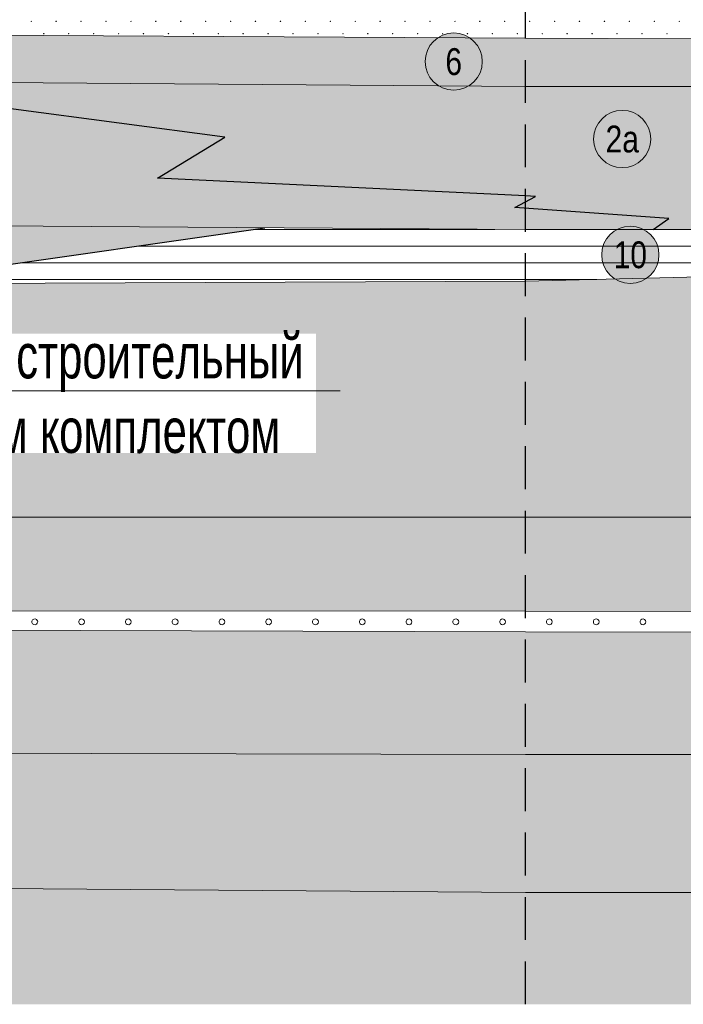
# Model space of a CAD drawing. Header units: millimetres. Extents: x 615418 to 955542, y 450519 to 646666.
# Tile 9 of 84: x 674389 to 692946, y 579958 to 607485. Entities that reach past the tile are written whole.
import ezdxf
from ezdxf import colors
from ezdxf.entities.mleader import LeaderData, LeaderLine
from ezdxf.enums import TextEntityAlignment as Align
from ezdxf.math import Vec2, Vec3

# ---------------------------------------------------------------- set-up
doc = ezdxf.new("R2010")
doc.units = ezdxf.units.MM
doc.linetypes.add('DASHED', pattern=[9, 6, -3])
doc.layers.add('Bound', color=7, linetype='Continuous')
doc.layers.add('Fill', color=7, linetype='Continuous')
doc.layers.add('Отдел_Выноски(точка)', color=7, linetype='Continuous', lineweight=15)
doc.styles.add('arial', font='arial.ttf')
doc.styles.get("Standard").update_dxf_attribs({"font": 'arial.ttf'})
pattern_1 = [(197.87055, (767405.044, 606052.442), (-2090.787921, -696.5901627), [8.1465, -22691.8873]), (197.87055, (767060.044, 605707.442), (-2090.787921, -696.5901627), [8.1465, -22691.8873]), (270, (767052.3, 605704.9), (696.9293, 4e-14), [8.146, -688.4443]), (270, (767397.3, 606049.9), (696.9293, 4e-14), [8.146, -688.4443]), (342.12945, (767397.394, 606041.792), (19514.0205961, -6269.3114633), [8.1465, -22691.8873]), (342.12945, (767052.394, 605696.792), (19514.0205961, -6269.3114633), [8.1465, -22691.8873]), (53.95936, (767405.044, 606039.24), (3484.646535, 4876.131138), [8.1465, -9468.1]), (53.95936, (767060.044, 605694.24), (3484.646535, 4876.131138), [8.1465, -9468.1]), (126.04064, (767064.874, 605700.84), (-2090.787921, 2786.36065), [8.146, -9468.1007]), (126.04064, (767409.874, 606045.84), (-2090.787921, 2786.36065), [8.146, -9468.1007])]
pattern_2 = [(90, (766712.94, 605367.84), (-375, 375), [16.5, -733.5]), (45, (766712.94, 605384.34), (-375, 375), [16.9706, -513.3595]), (0, (766724.94, 605396.34), (375, 375), [16.5, -733.5]), (315, (766741.44, 605396.34), (375, 375), [16.9706, -513.3595]), (90, (766753.44, 605367.84), (-375, 375), [16.5, -733.5]), (45, (766741.44, 605355.84), (-375, 375), [16.9706, -513.3595]), (0, (766724.94, 605355.84), (375, 375), [16.5, -733.5]), (315, (766712.94, 605367.84), (375, 375), [16.9706, -513.3595])]

# ---------------------------------------------------------------- blocks, each defined once
blk = doc.blocks.new('_None')
blk = doc.blocks.new('круг6')
at = {"true_color": 0xffffff}
h = blk.add_hatch(color=7, dxfattribs=at)
edge = h.paths.add_edge_path()
edge.add_arc((0, 0), 0.8, 0, 360)
at = {"color": 7, "lineweight": 0}
blk.add_circle((0, 0), 0.8, dxfattribs=at)
at = {"color": 7, "lineweight": 0, "width": 0.8}
blk.add_text('6', height=0.75, dxfattribs=at).set_placement((0, 0), align=Align.MIDDLE_CENTER)
blk = doc.blocks.new('круг2_-32_')
at = {"true_color": 0xffffff}
h = blk.add_hatch(color=7, dxfattribs=at)
edge = h.paths.add_edge_path()
edge.add_arc((0, 0), 0.8, 0, 360)
at = {"color": 7, "lineweight": 0}
blk.add_circle((0, 0), 0.8, dxfattribs=at)
at = {"color": 7, "lineweight": 0, "width": 0.8}
blk.add_text('2а', height=0.75, dxfattribs=at).set_placement((0, 0), align=Align.MIDDLE_CENTER)
blk = doc.blocks.new('круг10')
at = {"true_color": 0xffffff}
h = blk.add_hatch(color=7, dxfattribs=at)
edge = h.paths.add_edge_path()
edge.add_arc((0, 0), 0.8, 0, 360)
at = {"color": 7, "lineweight": 0}
blk.add_circle((0, 0), 0.8, dxfattribs=at)
at = {"color": 7, "lineweight": 0, "width": 0.8}
blk.add_text('10', height=0.75, dxfattribs=at).set_placement((0, 0), align=Align.MIDDLE_CENTER)

msp = doc.modelspace()

# ---------------------------------------------------------------- hatches: boundary and pattern name
at = {"layer": 'Fill'}
h = msp.add_hatch(dxfattribs=at)
h.set_pattern_fill('GR28', color=256, scale=1500, pattern_type=2)
h.set_pattern_definition(pattern_2)
h.paths.add_polyline_path([(716530.4, 606205.5), (715585.6, 606328.2), (714646.2, 606439.5), (713706.9, 606540.1), (712767.5, 606630.1), (711828.1, 606709.4), (710888.7, 606778), (709949.4, 606836), (709010, 606883.3), (708070.6, 606915.8), (707131.2, 606915.8), (706191.9, 606915.8), (705252.5, 606915.8), (704313.1, 606915.8), (703373.7, 606915.8), (702434.4, 606915.8), (688535.1, 606965.6), (648050.1, 607191.7), (632118.4, 607202.6), (632118.4, 605925.1), (648050.1, 605925.1), (688535.1, 605615.9), (691114.5, 605615.8), (693894.5, 605615.8), (696674.4, 605615.8), (699454.4, 605615.8), (702434.4, 605615.8), (703373.7, 605615.8), (704313.1, 605615.8), (705252.5, 605615.8), (706191.9, 605615.8), (707131.2, 605615.8), (708070.6, 605615.8), (709010, 605615.8), (709949.4, 605632), (720457.6, 605664.7)])
at = {"layer": 'Fill', "lineweight": 13}
h = msp.add_hatch(dxfattribs=at)
h.set_pattern_fill('GR30', color=256, scale=1500, pattern_type=2)
h.set_pattern_definition([(197.866148, (766950.019, 605597.732), (-1469.25, -489.3829239), [8.8168, -15942.6809]), (197.866148, (767197.519, 605845.232), (-1469.25, -489.3829239), [8.8168, -15942.6809]), (270, (767189.1, 605842.5), (489.75, 3e-14), [8.8168, -480.566]), (270, (766941.6, 605595), (489.75, 3e-14), [8.8168, -480.566]), (342.133852, (766941.694, 605586.242), (13713.0000001, -4404.4463148), [8.817, -15942.6807]), (342.133852, (767189.194, 605833.742), (13713.0000001, -4404.4463148), [8.817, -15942.6807]), (53.95219, (766949.944, 605583.392), (2448.75, 3425.680467), [8.817, -6649.238]), (53.95219, (767197.444, 605830.892), (2448.75, 3425.680467), [8.817, -6649.238]), (126.04781, (767202.694, 605838.092), (-1469.25, 1957.531695), [8.8168, -6649.2382]), (126.04781, (766955.194, 605590.592), (-1469.25, 1957.531695), [8.8168, -6649.2382])])
h.paths.add_polyline_path([(727995.8, 603714.5), (724561.7, 604680.4), (720457.6, 605664.7), (709949.4, 605632), (709010, 605615.8), (708070.6, 605615.8), (707131.2, 605615.8), (706191.9, 605615.8), (705252.5, 605615.8), (704313.1, 605615.8), (703373.7, 605615.8), (702434.4, 605615.8), (699454.4, 605615.8), (696674.4, 605615.8), (693894.5, 605615.8), (691114.5, 605615.8), (688535.1, 605615.9), (648050.1, 605925.1), (632118.4, 605925.1), (632118.4, 605231.5), (630618.4, 604231.5), (633617.3, 603231.8), (638506.2, 601983), (648050.1, 601895.8), (688535.1, 601615.9), (692099.6, 601615.8), (693894.5, 601615.8), (696674.4, 601615.8), (699454.4, 601615.8), (702434.4, 601615.8), (706946.3, 601589.7), (711458.2, 601512.5), (715970.1, 601387.6), (720482, 601220.5), (724993.9, 601018.3), (729505.8, 600790.1), (734017.7, 600545.8), (738529.6, 600295.9), (732612.7, 601996.1)])
h = msp.add_hatch(dxfattribs=at)
h.set_pattern_fill('GR29', color=256, scale=1500, pattern_type=2)
h.set_pattern_definition(pattern_1)
h.paths.add_polyline_path([(946165.8, 599637.2), (950535.1, 599915.3), (954042.3, 600127.5), (954042.3, 602231.5), (955542.3, 603231.5), (954989.5, 603415.7), (954042.3, 603379.5), (951843.6, 603295.4), (943944.1, 603034.7), (933579.3, 602648.5), (923214.4, 602235), (912849.6, 601812.2), (902484.8, 601398.7), (892119.9, 601012.4), (890601, 600962.3), (886930.5, 600781.1), (884340, 600669.3), (881749.5, 600557.5), (879158.8, 600462.1), (876568.2, 600366.7), (873977.5, 600271.3), (871386.9, 600175.9), (868796.1, 600100.4), (866205.3, 600025), (863614.5, 599949.5), (861023.8, 599874), (858432.9, 599820.9), (855841.9, 599767.9), (853251, 599714.8), (850660.1, 599661.8), (847475.8, 599545.8), (840295.8, 599545.8), (837106.8, 599545.8), (834117.9, 599545.8), (831128.9, 599545.8), (828139.9, 599545.9), (825151, 599545.9), (822162, 599545.9), (819173, 599545.9), (817678.5, 599545.8), (816903.7, 599474.9), (816157.8, 599418.1), (815411.8, 599362), (814665.9, 599305.8), (813920, 599249.7), (813174, 599193.6), (812428, 599139.8), (811682, 599085.9), (810936, 599032.1), (810190.1, 598978.2), (809444, 598928), (808697.8, 598877.8), (807951.7, 598827.6), (807205.6, 598777.4), (806459.4, 598732.1), (805713.2, 598686.8), (804966.9, 598641.5), (804220.7, 598596.3), (803474.2, 598556.9), (802727.8, 598517.5), (801981.4, 598478.1), (801235, 598438.7), (800488.4, 598406.1), (799741.8, 598373.4), (798995.2, 598340.7), (798248.6, 598308), (797501.7, 598282.4), (796754.9, 598256.9), (796008.1, 598231.4), (795136.3, 598205.1), (795071.3, 598205.7), (793411.4, 598203.9), (791761.5, 598198.1), (790111.6, 598188.7), (788461.7, 598176.1), (786811.8, 598160.8), (785161.9, 598143.7), (783512.1, 598125.2), (781862.2, 598106.4), (780212.3, 598088), (778562.4, 598070.8), (776912.5, 598055.6), (775262.6, 598043), (773612.7, 598033.6), (771962.8, 598027.8), (770212.9, 598025.8), (765601, 598053), (761089.1, 598133.5), (756577.2, 598263.6), (752065.3, 598437.8), (747553.4, 598648.3), (743041.5, 598886.1), (738529.6, 599140.7), (734017.7, 599401), (729505.8, 599655.6), (724993.9, 599893.3), (720482, 600103.9), (715970.1, 600278.1), (711458.2, 600408.2), (706946.3, 600488.6), (702434.4, 600515.8), (688535.1, 600172.8), (657179.2, 600049), (648050.1, 600607.1), (638506.2, 601983), (633618.5, 603231.5), (632118.4, 602231.5), (632118.4, 594516.2), (648050.1, 593573.8), (688535.1, 593577.4), (705044.4, 593577.3), (721336.5, 593180.5), (737628.6, 592783.6), (755362.9, 594099.9), (766712.9, 594451.3), (770212.9, 594545.8), (795161.3, 594606.1), (798250.3, 594601.9), (801239.2, 594590.3), (804228.2, 594571.5), (807217.2, 594546.3), (810206.1, 594515.8), (813195.1, 594481.5), (816184.1, 594444.7), (819173, 594407), (822162, 594370.2), (825151, 594335.8), (828139.9, 594305.4), (831128.9, 594280.2), (834117.9, 594261.4), (837106.8, 594249.8), (840295.8, 594245.8), (847475.8, 594245.7), (885266.5, 593669.6)])
at = {"layer": 'Fill'}
h = msp.add_hatch(dxfattribs=at)
h.set_pattern_fill('GR39', color=256, scale=1500, style=0, pattern_type=2)
h.set_pattern_definition([(0, (767140.44, 605463.8), (0, 868.83), [0, -843]), (0, (767681.94, 606009.8), (0, 868.83), [0, -843]), (0, (766838.94, 606009.8), (0, 868.83), [0, -843]), (46.589094, (767045.944, 606216.842), (32034, 33884.37), [159.48, -47680.692]), (45.009384, (767552.944, 605880.842), (843, 868.83), [168.765, -40372.0644]), (44.01591, (767209.444, 605534.342), (843, 868.83), [182.1, -18573.4564]), (45.009384, (767381.944, 605709.842), (843, 868.83), [177.105, -40363.7244]), (46.627721, (766880.944, 606048.842), (30348, 32146.71), [189.63, -45229.577])])
h.paths.add_polyline_path([(681246.8, 601666.3), (648050.1, 601895.8), (638506.2, 601983), (648050.1, 600607.1), (657179.2, 600049), (672895.5, 600474.5)])
h = msp.add_hatch(dxfattribs=at)
h.set_pattern_fill('GR07', color=256, scale=1500, style=0, pattern_type=2)
h.set_pattern_definition([(0, (766699.4, 605355.8), (0, 1050), [2449.5, 0]), (0, (766699.4, 605705.3), (0, 1050), [2449.5, 0]), (0, (766699.4, 606056.3), (0, 1050), [2449.5, 0])])
h.paths.add_polyline_path([(689040, 600478.2), (689041.8, 600743.2)])
at = {"layer": 'Fill', "lineweight": 13}
h = msp.add_hatch(dxfattribs=at)
h.set_pattern_fill('GR28', color=256, scale=1500, pattern_type=2)
h.set_pattern_definition(pattern_2)
h.paths.add_polyline_path([(737628.6, 592783.6), (721336.5, 593180.5), (705044.4, 593577.3), (688535.1, 593577.4), (648050.1, 593573.8), (632118.4, 594516.2), (632118.4, 590968.4), (648050.1, 590968.4), (688535.1, 590951.6), (705044.4, 590933.5), (721294.7, 591519.6)])
h = msp.add_hatch(dxfattribs=at)
h.set_pattern_fill('GR07', color=256, scale=2000, pattern_type=2)
h.set_pattern_definition([(0, (766695, 605355.8), (0, 1400), [3266, 0]), (0, (766695, 605821.8), (0, 1400), [3266, 0]), (0, (766695, 606289.8), (0, 1400), [3266, 0])])
h.paths.add_polyline_path([(881182.4, 586834.2), (877670.5, 587414.2), (875942.2, 587727.7), (874019, 588355), (872840.4, 588762.3), (847475.8, 588845.8), (845394.4, 588843.3), (840295.8, 588845.8), (795161.3, 588784.7), (770212.9, 588750.7), (766712.9, 588746.6), (755362.9, 588437), (726826.2, 589610.3), (705044.4, 590353.6), (688535.1, 590375.4), (648050.1, 590494.4), (632118.4, 590494.4), (632118.4, 587038.5), (648050.1, 587038.5), (688535.1, 586944.3), (705044.4, 586944.2), (755362.9, 585213.2), (766712.9, 585219.8), (770212.9, 585235.6), (795161.3, 585803.9), (840295.8, 586545), (847475.8, 586554.3), (884424.8, 586602)])
h = msp.add_hatch(dxfattribs=at)
h.set_pattern_fill('GR38', color=256, scale=1500, pattern_type=2)
h.set_pattern_definition([(45, (766713, 607455.8), (0, 3150), [1484.925, -2969.85]), (45, (768813, 605355.8), (0, 3150), [1484.925, -2969.85]), (45, (766713, 605355.8), (0, 3150), [2121.3, -2333.473]), (45, (768213, 606855.8), (0, 3150), [2333.4, -2121.373]), (45, (767763, 605355.8), (0, 3150), [2969.85, -1484.923]), (45, (766713, 606405.8), (0, 3150), [2969.85, -1484.923])])
h.paths.add_polyline_path([(954042.3, 587676.9), (950535.1, 587677.8), (887299.3, 587687.2), (875942.2, 587727.7), (877670.5, 587414.2), (881182.4, 586834.2), (884424.8, 586602), (950535.1, 586078.2), (954042.3, 586028.3)])
h.paths.add_polyline_path([(705044.4, 586944.2), (688535.1, 586944.3), (648050.1, 587038.5), (632118.4, 587038.5), (632118.4, 583392.7), (648050.1, 583392.7), (688535.1, 583082.4), (705044.4, 583082.3), (755362.9, 583329.5), (766712.9, 583133.1), (770212.9, 583130.7), (795161.3, 583525), (840295.8, 583746.7), (847475.8, 583745.8), (950535.1, 583871.1), (954042.3, 583878.8), (954042.3, 586028.3), (950535.1, 586078.2), (884424.8, 586602), (847475.8, 586554.3), (840295.8, 586545), (795161.3, 585803.9), (770212.9, 585235.6), (766712.9, 585219.8), (755362.9, 585213.2)])
h = msp.add_hatch(dxfattribs=at)
h.set_pattern_fill('GR29', color=256, scale=1500, pattern_type=2)
h.set_pattern_definition(pattern_1)
h.paths.add_polyline_path([(759209.5, 580399.1), (760209.5, 579958.3), (954042.3, 579958.3), (954042.3, 583878.8), (950535.1, 583871.1), (847475.8, 583745.8), (840295.8, 583746.7), (795161.3, 583525), (770212.9, 583130.7), (766712.9, 583133.1), (755362.9, 583329.5), (705044.4, 583082.3), (688535.1, 583082.4), (648050.1, 583392.7), (632118.4, 583392.7), (632118.4, 579958.3), (757209.5, 579958.3), (758209.5, 579976.3)])

# ---------------------------------------------------------------- linework, layer by layer
at = {"linetype": 'DASHED', "ltscale": 200}
msp.add_lwpolyline([(688535.1, 579958.2), (688535.1, 640475.4)], dxfattribs=at)
at = {"lineweight": 13}
for points in [[(657179.2, 600049), (688535.1, 600172.8), (702434.4, 600515.8), (706946.3, 600488.6), (711458.2, 600408.2), (715970.1, 600278.1), (720482, 600103.9), (724993.9, 599893.3), (729505.8, 599655.6), (734017.7, 599401), (738529.6, 599140.7), (743041.5, 598886.1), (747553.4, 598648.3), (751678.5, 598455.4)], [(632118.4, 594516.2), (648050.1, 593573.8), (688535.1, 593577.4), (705044.4, 593577.3), (721336.5, 593180.5), (737628.6, 592783.6)], [(632118.4, 590968.4), (648050.1, 590968.4), (688535.1, 590951.6), (705044.4, 590933.5), (721294.7, 591519.6), (737628.6, 592783.6), (755362.9, 594099.9)], [(872840.4, 588762.3), (847475.8, 588845.8), (845394.4, 588843.3), (840295.8, 588845.8), (795161.3, 588784.7), (770212.9, 588750.7), (766712.9, 588746.6), (755362.9, 588437), (726826.2, 589610.3), (705044.4, 590353.6), (688535.1, 590375.4), (648050.1, 590494.4), (632118.4, 590494.4)]]:
    msp.add_lwpolyline(points, dxfattribs=at)
at = {"layer": 'Bound', "lineweight": 13}
for points in [[(702434.4, 606915.8), (688535.1, 606965.6), (648050.1, 607191.7), (632118.4, 607202.6)], [(638506.2, 601983), (648050.1, 601895.8), (688535.1, 601615.9), (692099.6, 601615.8), (693894.5, 601615.8)], [(884424.8, 586602), (847475.8, 586554.3), (840295.8, 586545), (795161.3, 585803.9), (770212.9, 585235.6), (766712.9, 585219.8), (755362.9, 585213.2), (705044.4, 586944.2), (688535.1, 586944.3), (648050.1, 587038.5), (632118.4, 587038.5)], [(954042.3, 583878.8), (950535.1, 583871.1), (847475.8, 583745.8), (840295.8, 583746.7), (795161.3, 583525), (770212.9, 583130.7), (766712.9, 583133.1), (755362.9, 583329.5), (705044.4, 583082.3), (688535.1, 583082.4), (648050.1, 583392.7), (632118.4, 583392.7)]]:
    msp.add_lwpolyline(points, dxfattribs=at)
at = {"layer": 'Bound', "color": 7, "linetype": 'Continuous', "lineweight": 0}
msp.add_lwpolyline([(720457.6, 605664.7), (709949.4, 605632), (709010, 605615.8), (708070.6, 605615.8), (707131.2, 605615.8), (706191.9, 605615.8), (705252.5, 605615.8), (704313.1, 605615.8), (703373.7, 605615.8), (702434.4, 605615.8), (699454.4, 605615.8), (696674.4, 605615.8), (693894.5, 605615.8), (691114.5, 605615.8), (688535.1, 605615.9), (648050.1, 605925.1), (632118.4, 605925.1)], dxfattribs=at)
at = {"layer": 'Bound'}
for points in [[(692099.6, 601615.8), (692543.4, 601925.5), (688231.3, 602235.2), (688814.8, 602544.9), (688535.1, 602558.4), (678240.4, 603053.8), (680122.8, 604201.1), (668292.6, 605770.5)], [(633618.4, 603231.5), (638506.2, 601983), (648050.1, 600607.1), (657179.2, 600049), (672895.5, 600474.5), (681246.8, 601666.3)]]:
    msp.add_lwpolyline(points, dxfattribs=at)
at = {"layer": 'Fill', "linetype": 'Continuous', "lineweight": 13}
for p, q in [((674713.4, 607445.6), (674705.7, 607443.1)), ((674705.7, 607443.1), (674705.7, 607435)), ((674705.8, 607435), (674713.5, 607432.5)), ((674713.4, 607432.4), (674718.2, 607439)), ((674718.3, 607439), (674713.5, 607445.6)), ((675410.4, 607445.6), (675402.6, 607443.1)), ((675402.7, 607443.1), (675402.7, 607435)), ((675402.7, 607435), (675410.5, 607432.5)), ((675415.2, 607439), (675410.4, 607445.6)), ((675410.4, 607432.4), (675415.2, 607439)), ((676107.3, 607445.6), (676099.6, 607443.1)), ((676099.6, 607443.1), (676099.6, 607435)), ((676099.7, 607435), (676107.4, 607432.5)), ((676112.1, 607439), (676107.3, 607445.6)), ((676107.3, 607432.4), (676112.1, 607439)), ((676804.2, 607445.6), (676796.5, 607443.1)), ((676796.5, 607443.1), (676796.5, 607435)), ((676796.6, 607435), (676804.3, 607432.5)), ((676804.2, 607432.4), (676809, 607439)), ((676809.1, 607439), (676804.3, 607445.6)), ((677501.2, 607445.6), (677493.4, 607443.1)), ((677493.5, 607443.1), (677493.5, 607435)), ((677493.5, 607435), (677501.3, 607432.5)), ((677506, 607439), (677501.2, 607445.6)), ((677501.2, 607432.4), (677506, 607439)), ((678198.1, 607445.6), (678190.3, 607443.1)), ((678190.4, 607443.1), (678190.4, 607435)), ((678190.4, 607435), (678198.2, 607432.5)), ((678202.9, 607439), (678198.1, 607445.6)), ((678198.1, 607432.4), (678202.9, 607439)), ((678895, 607445.6), (678887.3, 607443.1)), ((678887.3, 607443.1), (678887.3, 607435)), ((678887.4, 607435), (678895.1, 607432.5)), ((678895, 607432.4), (678899.8, 607439)), ((678899.9, 607439), (678895.1, 607445.6)), ((679592, 607445.6), (679584.2, 607443.1)), ((679584.2, 607443.1), (679584.2, 607435)), ((679584.3, 607435), (679592.1, 607432.5)), ((679596.8, 607439), (679592, 607445.6)), ((679592, 607432.4), (679596.7, 607439)), ((680288.9, 607445.6), (680281.1, 607443.1)), ((680281.2, 607443.1), (680281.2, 607435)), ((680281.2, 607435), (680289, 607432.5)), ((680293.7, 607439), (680288.9, 607445.6)), ((680288.9, 607432.4), (680293.7, 607439)), ((680985.8, 607445.6), (680978.1, 607443.1)), ((680978.1, 607443.1), (680978.1, 607435)), ((680978.2, 607435), (680985.9, 607432.5)), ((680990.6, 607439), (680985.8, 607445.6)), ((680985.8, 607432.4), (680990.6, 607439)), ((681682.7, 607445.6), (681675, 607443.1)), ((681675, 607443.1), (681675, 607435)), ((681675.1, 607435), (681682.8, 607432.5)), ((681682.7, 607432.4), (681687.5, 607439)), ((681687.6, 607439), (681682.8, 607445.6)), ((682379.7, 607445.6), (682371.9, 607443.1)), ((682372, 607443.1), (682372, 607435)), ((682372, 607435), (682379.8, 607432.5)), ((682384.5, 607439), (682379.7, 607445.6)), ((682379.7, 607432.4), (682384.5, 607439)), ((683076.6, 607445.6), (683068.8, 607443.1)), ((683068.9, 607443.1), (683068.9, 607435)), ((683068.9, 607435), (683076.7, 607432.5)), ((683081.4, 607439), (683076.6, 607445.6)), ((683076.6, 607432.4), (683081.4, 607439)), ((683773.5, 607445.6), (683765.8, 607443.1)), ((683765.8, 607443.1), (683765.8, 607435)), ((683765.9, 607435), (683773.6, 607432.5)), ((683773.5, 607432.4), (683778.3, 607439)), ((683778.4, 607439), (683773.6, 607445.6)), ((684470.5, 607445.6), (684462.7, 607443.1)), ((684462.7, 607443.1), (684462.7, 607435)), ((684462.8, 607435), (684470.6, 607432.5)), ((684475.3, 607439), (684470.5, 607445.6)), ((684470.5, 607432.4), (684475.2, 607439)), ((685167.4, 607445.6), (685159.6, 607443.1)), ((685159.7, 607443.1), (685159.7, 607435)), ((685159.7, 607435), (685167.5, 607432.5)), ((685172.2, 607439), (685167.4, 607445.6)), ((685167.4, 607432.4), (685172.2, 607439)), ((685864.3, 607445.6), (685856.6, 607443.1)), ((685856.6, 607443.1), (685856.6, 607435)), ((685856.7, 607435), (685864.4, 607432.5)), ((685864.3, 607432.4), (685869.1, 607439)), ((685869.1, 607439), (685864.4, 607445.6)), ((686561.2, 607445.6), (686553.5, 607443.1)), ((686553.5, 607443.1), (686553.5, 607435)), ((686553.6, 607435), (686561.3, 607432.5)), ((686561.2, 607432.4), (686566, 607439)), ((686566.1, 607439), (686561.3, 607445.6)), ((687258.2, 607445.6), (687250.4, 607443.1)), ((687250.5, 607443.1), (687250.5, 607435)), ((687250.5, 607435), (687258.3, 607432.5)), ((687263, 607439), (687258.2, 607445.6)), ((687258.2, 607432.4), (687263, 607439)), ((687955.1, 607445.6), (687947.3, 607443.1)), ((687947.4, 607443.1), (687947.4, 607435)), ((687947.5, 607435), (687955.2, 607432.5)), ((687959.9, 607439), (687955.1, 607445.6)), ((687955.1, 607432.4), (687959.9, 607439)), ((688652, 607445.6), (688644.3, 607443.1)), ((688644.3, 607443.1), (688644.3, 607435)), ((688644.4, 607435), (688652.1, 607432.5)), ((688652, 607432.4), (688656.8, 607439)), ((688656.9, 607439), (688652.1, 607445.6)), ((689349, 607445.6), (689341.2, 607443.1)), ((689341.3, 607443.1), (689341.3, 607435)), ((689341.3, 607435), (689349.1, 607432.5)), ((689353.8, 607439), (689349, 607445.6)), ((689349, 607432.4), (689353.8, 607439)), ((690045.9, 607445.6), (690038.1, 607443.1)), ((690038.2, 607443.1), (690038.2, 607435)), ((690038.2, 607435), (690046, 607432.5)), ((690050.7, 607439), (690045.9, 607445.6)), ((690045.9, 607432.4), (690050.7, 607439)), ((690742.8, 607445.6), (690735.1, 607443.1)), ((690735.1, 607443.1), (690735.1, 607435)), ((690735.2, 607435), (690742.9, 607432.5)), ((690742.8, 607432.4), (690747.6, 607439)), ((690747.7, 607439), (690742.9, 607445.6)), ((691439.7, 607445.6), (691432, 607443.1)), ((691432, 607443.1), (691432, 607435)), ((691432.1, 607435), (691439.9, 607432.5)), ((691439.7, 607432.4), (691444.5, 607439)), ((691444.6, 607439), (691439.8, 607445.6)), ((692136.7, 607445.6), (692128.9, 607443.1)), ((692129, 607443.1), (692129, 607435)), ((692129, 607435), (692136.8, 607432.5)), ((692141.5, 607439), (692136.7, 607445.6)), ((692136.7, 607432.4), (692141.5, 607439)), ((692833.6, 607445.6), (692825.9, 607443.1)), ((692825.9, 607443.1), (692825.9, 607435)), ((692826, 607435), (692833.7, 607432.5)), ((692838.4, 607439), (692833.6, 607445.6)), ((692833.6, 607432.4), (692838.4, 607439)), ((675065.4, 607100.6), (675057.6, 607098.1)), ((675057.7, 607098.1), (675057.7, 607090)), ((675057.7, 607090), (675065.5, 607087.5)), ((675070.2, 607094), (675065.4, 607100.6)), ((675065.4, 607087.4), (675070.2, 607094)), ((675762.3, 607100.6), (675754.6, 607098.1)), ((675754.6, 607098.1), (675754.6, 607090)), ((675754.7, 607090), (675762.4, 607087.5)), ((675767.1, 607094), (675762.3, 607100.6)), ((675762.3, 607087.4), (675767.1, 607094)), ((676459.2, 607100.6), (676451.5, 607098.1)), ((676451.5, 607098.1), (676451.5, 607090)), ((676451.6, 607090), (676459.3, 607087.5)), ((676459.2, 607087.4), (676464, 607094)), ((676464.1, 607094), (676459.3, 607100.6)), ((677156.2, 607100.6), (677148.4, 607098.1)), ((677148.5, 607098.1), (677148.5, 607090)), ((677148.5, 607090), (677156.3, 607087.5)), ((677161, 607094), (677156.2, 607100.6)), ((677156.2, 607087.4), (677161, 607094)), ((677853.1, 607100.6), (677845.3, 607098.1)), ((677845.4, 607098.1), (677845.4, 607090)), ((677845.4, 607090), (677853.2, 607087.5)), ((677857.9, 607094), (677853.1, 607100.6)), ((677853.1, 607087.4), (677857.9, 607094)), ((678550, 607100.6), (678542.3, 607098.1)), ((678542.3, 607098.1), (678542.3, 607090)), ((678542.4, 607090), (678550.1, 607087.5)), ((678550, 607087.4), (678554.8, 607094)), ((678554.9, 607094), (678550.1, 607100.6)), ((679247, 607100.6), (679239.2, 607098.1)), ((679239.2, 607098.1), (679239.2, 607090)), ((679239.3, 607090), (679247.1, 607087.5)), ((679251.8, 607094), (679247, 607100.6)), ((679247, 607087.4), (679251.7, 607094)), ((679943.9, 607100.6), (679936.1, 607098.1)), ((679936.2, 607098.1), (679936.2, 607090)), ((679936.2, 607090), (679944, 607087.5)), ((679948.7, 607094), (679943.9, 607100.6)), ((679943.9, 607087.4), (679948.7, 607094)), ((680640.8, 607100.6), (680633.1, 607098.1)), ((680633.1, 607098.1), (680633.1, 607090)), ((680633.2, 607090), (680640.9, 607087.5)), ((680645.6, 607094), (680640.8, 607100.6)), ((680640.8, 607087.4), (680645.6, 607094)), ((681337.7, 607100.6), (681330, 607098.1)), ((681330, 607098.1), (681330, 607090)), ((681330.1, 607090), (681337.8, 607087.5)), ((681337.7, 607087.4), (681342.5, 607094)), ((681342.6, 607094), (681337.8, 607100.6)), ((682034.7, 607100.6), (682026.9, 607098.1)), ((682027, 607098.1), (682027, 607090)), ((682027, 607090), (682034.8, 607087.5)), ((682039.5, 607094), (682034.7, 607100.6)), ((682034.7, 607087.4), (682039.5, 607094)), ((682731.6, 607100.6), (682723.8, 607098.1)), ((682723.9, 607098.1), (682723.9, 607090)), ((682723.9, 607090), (682731.7, 607087.5)), ((682736.4, 607094), (682731.6, 607100.6)), ((682731.6, 607087.4), (682736.4, 607094)), ((683428.5, 607100.6), (683420.8, 607098.1)), ((683420.8, 607098.1), (683420.8, 607090)), ((683420.9, 607090), (683428.6, 607087.5)), ((683428.5, 607087.4), (683433.3, 607094)), ((683433.4, 607094), (683428.6, 607100.6)), ((684125.5, 607100.6), (684117.7, 607098.1)), ((684117.7, 607098.1), (684117.7, 607090)), ((684117.8, 607090), (684125.6, 607087.5)), ((684130.3, 607094), (684125.5, 607100.6)), ((684125.5, 607087.4), (684130.2, 607094)), ((684822.4, 607100.6), (684814.6, 607098.1)), ((684814.7, 607098.1), (684814.7, 607090)), ((684814.7, 607090), (684822.5, 607087.5)), ((684827.2, 607094), (684822.4, 607100.6)), ((684822.4, 607087.4), (684827.2, 607094)), ((685519.3, 607100.6), (685511.6, 607098.1)), ((685511.6, 607098.1), (685511.6, 607090)), ((685511.7, 607090), (685519.4, 607087.5)), ((685519.3, 607087.4), (685524.1, 607094)), ((685524.1, 607094), (685519.4, 607100.6)), ((686216.2, 607100.6), (686208.5, 607098.1)), ((686208.5, 607098.1), (686208.5, 607090)), ((686208.6, 607090), (686216.3, 607087.5)), ((686216.2, 607087.4), (686221, 607094)), ((686221.1, 607094), (686216.3, 607100.6)), ((686913.2, 607100.6), (686905.4, 607098.1)), ((686905.5, 607098.1), (686905.5, 607090)), ((686905.5, 607090), (686913.3, 607087.5)), ((686918, 607094), (686913.2, 607100.6)), ((686913.2, 607087.4), (686918, 607094)), ((687610.1, 607100.6), (687602.3, 607098.1)), ((687602.4, 607098.1), (687602.4, 607090)), ((687602.5, 607090), (687610.2, 607087.5)), ((687614.9, 607094), (687610.1, 607100.6)), ((687610.1, 607087.4), (687614.9, 607094)), ((688307, 607100.6), (688299.3, 607098.1)), ((688299.3, 607098.1), (688299.3, 607090)), ((688299.4, 607090), (688307.1, 607087.5)), ((688307, 607087.4), (688311.8, 607094)), ((688311.9, 607094), (688307.1, 607100.6)), ((689004, 607100.6), (688996.2, 607098.1)), ((688996.3, 607098.1), (688996.3, 607090)), ((688996.3, 607090), (689004.1, 607087.5)), ((689008.8, 607094), (689004, 607100.6)), ((689004, 607087.4), (689008.8, 607094)), ((689700.9, 607100.6), (689693.1, 607098.1)), ((689693.2, 607098.1), (689693.2, 607090)), ((689693.2, 607090), (689701, 607087.5)), ((689705.7, 607094), (689700.9, 607100.6)), ((689700.9, 607087.4), (689705.7, 607094)), ((690397.8, 607100.6), (690390.1, 607098.1)), ((690390.1, 607098.1), (690390.1, 607090)), ((690390.2, 607090), (690397.9, 607087.5)), ((690397.8, 607087.4), (690402.6, 607094)), ((690402.7, 607094), (690397.9, 607100.6)), ((691094.7, 607100.6), (691087, 607098.1)), ((691087, 607098.1), (691087, 607090)), ((691087.1, 607090), (691094.9, 607087.5)), ((691094.7, 607087.4), (691099.5, 607094)), ((691099.6, 607094), (691094.8, 607100.6)), ((691791.7, 607100.6), (691783.9, 607098.1)), ((691784, 607098.1), (691784, 607090)), ((691784, 607090), (691791.8, 607087.5)), ((691796.5, 607094), (691791.7, 607100.6)), ((691791.7, 607087.4), (691796.5, 607094)), ((692488.6, 607100.6), (692480.9, 607098.1)), ((692480.9, 607098.1), (692480.9, 607090)), ((692481, 607090), (692488.7, 607087.5)), ((692493.4, 607094), (692488.6, 607100.6)), ((692488.6, 607087.4), (692493.4, 607094)), ((680935.1, 601621.8), (681778.9, 601621.8)), ((681778.9, 601621.8), (685044.9, 601621.8)), ((685044.9, 601621.8), (687680.2, 601621.8)), ((677669.7, 601155.8), (678512.9, 601155.8)), ((678512.9, 601155.8), (681778.9, 601155.8)), ((681778.9, 601155.8), (685044.9, 601155.8)), ((685044.9, 601155.8), (688310.9, 601155.8)), ((688310.9, 601155.8), (691576.9, 601155.8)), ((691576.9, 601155.8), (694842.9, 601155.8)), ((674404.3, 600689.8), (675246.9, 600689.8)), ((675246.9, 600689.8), (678512.9, 600689.8)), ((678512.9, 600689.8), (681778.9, 600689.8)), ((681778.9, 600689.8), (685044.9, 600689.8)), ((685044.9, 600689.8), (688310.9, 600689.8)), ((688310.9, 600689.8), (691576.9, 600689.8)), ((691576.9, 600689.8), (694842.9, 600689.8)), ((671980.9, 600221.8), (675246.9, 600221.8)), ((675246.9, 600221.8), (678512.9, 600221.8)), ((678512.9, 600221.8), (681778.9, 600221.8)), ((681778.9, 600221.8), (685044.9, 600221.8)), ((685044.9, 600221.8), (688310.9, 600221.8)), ((688310.9, 600221.8), (690523.7, 600221.8)), ((674819.7, 590733.4), (674781, 590728.7)), ((674856.3, 590719.6), (674819.8, 590733.5)), ((676128, 590733.4), (676089.3, 590728.7)), ((676164.6, 590719.6), (676128.1, 590733.5)), ((677436.3, 590733.4), (677397.6, 590728.7)), ((677472.9, 590719.6), (677436.4, 590733.5)), ((678744.7, 590733.4), (678705.9, 590728.7)), ((678781.2, 590719.6), (678744.7, 590733.5)), ((680053, 590733.4), (680014.2, 590728.7)), ((680089.5, 590719.6), (680053, 590733.5)), ((681361.3, 590733.4), (681322.5, 590728.7)), ((681397.8, 590719.6), (681361.3, 590733.5)), ((682669.6, 590733.4), (682630.8, 590728.7)), ((682706.1, 590719.6), (682669.6, 590733.5)), ((683977.9, 590733.4), (683939.1, 590728.7)), ((684014.4, 590719.6), (683977.9, 590733.5)), ((685286.2, 590733.4), (685247.4, 590728.7)), ((685322.7, 590719.6), (685286.2, 590733.5)), ((686594.5, 590733.4), (686555.7, 590728.7)), ((686631, 590719.6), (686594.5, 590733.5)), ((687902.8, 590733.4), (687864, 590728.7)), ((687939.3, 590719.6), (687902.8, 590733.5)), ((689211.1, 590733.4), (689172.3, 590728.7)), ((689247.6, 590719.6), (689211.1, 590733.5)), ((690519.4, 590733.4), (690480.6, 590728.7)), ((690555.9, 590719.6), (690519.4, 590733.5)), ((691827.7, 590733.4), (691788.9, 590728.7)), ((691864.3, 590719.6), (691827.7, 590733.5)), ((674748.8, 590706.5), (674730.7, 590671.9)), ((674730.7, 590671.9), (674730.7, 590632.9)), ((674730.7, 590632.8), (674748.8, 590598.2)), ((674781, 590728.8), (674748.8, 590706.5)), ((674748.8, 590598.3), (674781, 590576)), ((674781, 590576), (674819.8, 590571.3)), ((674819.7, 590571.4), (674856.3, 590585.2)), ((674856.3, 590585.2), (674882.2, 590614.5)), ((674882.2, 590690.4), (674856.4, 590719.7)), ((674882.2, 590614.4), (674891.5, 590652.4)), ((674891.7, 590652.4), (674882.4, 590690.4)), ((676057.1, 590706.5), (676039, 590671.9)), ((676039, 590671.9), (676039, 590632.9)), ((676039, 590632.8), (676057.1, 590598.2)), ((676089.3, 590728.8), (676057.1, 590706.5)), ((676057.1, 590598.3), (676089.3, 590576)), ((676089.3, 590576), (676128.1, 590571.3)), ((676128, 590571.4), (676164.6, 590585.2)), ((676164.6, 590585.2), (676190.5, 590614.5)), ((676190.5, 590690.4), (676164.7, 590719.7)), ((676190.5, 590614.4), (676199.8, 590652.4)), ((676200, 590652.4), (676190.7, 590690.4)), ((677365.4, 590706.5), (677347.3, 590671.9)), ((677347.3, 590671.9), (677347.3, 590632.9)), ((677347.3, 590632.8), (677365.4, 590598.2)), ((677397.6, 590728.8), (677365.4, 590706.5)), ((677365.4, 590598.3), (677397.6, 590576)), ((677397.6, 590576), (677436.4, 590571.3)), ((677436.3, 590571.4), (677472.9, 590585.2)), ((677472.9, 590585.2), (677498.8, 590614.5)), ((677498.8, 590690.4), (677473, 590719.7)), ((677498.8, 590614.4), (677508.1, 590652.4)), ((677508.3, 590652.4), (677499, 590690.4)), ((678673.7, 590706.5), (678655.6, 590671.9)), ((678655.6, 590671.9), (678655.6, 590632.9)), ((678655.6, 590632.8), (678673.7, 590598.2)), ((678705.9, 590728.8), (678673.7, 590706.5)), ((678673.7, 590598.3), (678705.9, 590576)), ((678705.9, 590576), (678744.7, 590571.3)), ((678744.7, 590571.4), (678781.2, 590585.2)), ((678781.2, 590585.2), (678807.1, 590614.5)), ((678807.1, 590690.4), (678781.3, 590719.7)), ((678807.1, 590614.4), (678816.4, 590652.4)), ((678816.6, 590652.4), (678807.3, 590690.4)), ((679982, 590706.5), (679963.9, 590671.9)), ((679963.9, 590671.9), (679963.9, 590632.9)), ((679963.9, 590632.8), (679982, 590598.2)), ((679982, 590598.3), (680014.2, 590576)), ((680014.2, 590728.8), (679982.1, 590706.5)), ((680014.2, 590576), (680053, 590571.3)), ((680053, 590571.4), (680089.5, 590585.2)), ((680089.5, 590585.2), (680115.4, 590614.5)), ((680115.4, 590690.4), (680089.6, 590719.7)), ((680115.4, 590614.4), (680124.7, 590652.4)), ((680124.9, 590652.4), (680115.6, 590690.4)), ((681290.3, 590706.5), (681272.2, 590671.9)), ((681272.2, 590671.9), (681272.2, 590632.9)), ((681272.2, 590632.8), (681290.3, 590598.2)), ((681290.3, 590598.3), (681322.5, 590576)), ((681322.5, 590728.8), (681290.4, 590706.5)), ((681322.5, 590576), (681361.3, 590571.3)), ((681361.3, 590571.4), (681397.8, 590585.2)), ((681397.8, 590585.2), (681423.7, 590614.5)), ((681423.7, 590690.4), (681397.9, 590719.7)), ((681423.7, 590614.4), (681433, 590652.4)), ((681433.2, 590652.4), (681423.9, 590690.4)), ((682598.6, 590706.5), (682580.5, 590671.9)), ((682580.5, 590671.9), (682580.5, 590632.9)), ((682580.5, 590632.8), (682598.6, 590598.2)), ((682598.6, 590598.3), (682630.8, 590576)), ((682630.8, 590728.8), (682598.7, 590706.5)), ((682630.8, 590576), (682669.6, 590571.3)), ((682669.6, 590571.4), (682706.1, 590585.2)), ((682706.1, 590585.2), (682732, 590614.5)), ((682732, 590690.4), (682706.2, 590719.7)), ((682732, 590614.4), (682741.3, 590652.4)), ((682741.5, 590652.4), (682732.2, 590690.4)), ((683906.9, 590706.5), (683888.8, 590671.9)), ((683888.8, 590671.9), (683888.8, 590632.9)), ((683888.8, 590632.8), (683906.9, 590598.2)), ((683906.9, 590598.3), (683939.1, 590576)), ((683939.1, 590728.8), (683907, 590706.5)), ((683939.1, 590576), (683977.9, 590571.3)), ((683977.9, 590571.4), (684014.4, 590585.2)), ((684014.4, 590585.2), (684040.3, 590614.5)), ((684040.3, 590690.4), (684014.5, 590719.7)), ((684040.3, 590614.4), (684049.6, 590652.4)), ((684049.8, 590652.4), (684040.5, 590690.4)), ((685215.2, 590706.5), (685197.1, 590671.9)), ((685197.1, 590671.9), (685197.1, 590632.9)), ((685197.1, 590632.8), (685215.2, 590598.2)), ((685215.2, 590598.3), (685247.4, 590576)), ((685247.4, 590728.8), (685215.3, 590706.5)), ((685247.4, 590576), (685286.2, 590571.3)), ((685286.2, 590571.4), (685322.7, 590585.2)), ((685322.7, 590585.2), (685348.6, 590614.5)), ((685348.6, 590690.4), (685322.8, 590719.7)), ((685348.6, 590614.4), (685357.9, 590652.4)), ((685358.1, 590652.4), (685348.8, 590690.4)), ((686523.5, 590706.5), (686505.4, 590671.9)), ((686505.4, 590671.9), (686505.4, 590632.9)), ((686505.4, 590632.8), (686523.5, 590598.2)), ((686523.5, 590598.3), (686555.7, 590576)), ((686555.7, 590728.8), (686523.6, 590706.5)), ((686555.7, 590576), (686594.5, 590571.3)), ((686594.5, 590571.4), (686631, 590585.2)), ((686631, 590585.2), (686656.9, 590614.5)), ((686656.9, 590690.4), (686631.1, 590719.7)), ((686656.9, 590614.4), (686666.2, 590652.4)), ((686666.4, 590652.4), (686657.2, 590690.4)), ((687831.8, 590706.5), (687813.7, 590671.9)), ((687813.7, 590671.9), (687813.7, 590632.9)), ((687813.7, 590632.8), (687831.8, 590598.2)), ((687831.8, 590598.3), (687864, 590576)), ((687864, 590728.8), (687831.9, 590706.5)), ((687864, 590576), (687902.8, 590571.3)), ((687902.8, 590571.4), (687939.3, 590585.2)), ((687939.3, 590585.2), (687965.2, 590614.5)), ((687965.2, 590690.4), (687939.4, 590719.7)), ((687965.2, 590614.4), (687974.5, 590652.4)), ((687974.7, 590652.4), (687965.5, 590690.4)), ((689140.1, 590706.5), (689122, 590671.9)), ((689122, 590671.9), (689122, 590632.9)), ((689122, 590632.8), (689140.1, 590598.2)), ((689140.1, 590598.3), (689172.3, 590576)), ((689172.3, 590728.8), (689140.2, 590706.5)), ((689172.3, 590576), (689211.1, 590571.3)), ((689211.1, 590571.4), (689247.6, 590585.2)), ((689247.6, 590585.2), (689273.5, 590614.5)), ((689273.5, 590690.4), (689247.7, 590719.7)), ((689273.5, 590614.4), (689282.8, 590652.4)), ((689283, 590652.4), (689273.8, 590690.4)), ((690448.4, 590706.5), (690430.3, 590671.9)), ((690430.3, 590671.9), (690430.3, 590632.9)), ((690430.3, 590632.8), (690448.4, 590598.2)), ((690448.4, 590598.3), (690480.6, 590576)), ((690480.6, 590728.8), (690448.5, 590706.5)), ((690480.6, 590576), (690519.4, 590571.3)), ((690519.4, 590571.4), (690555.9, 590585.2)), ((690555.9, 590585.2), (690581.8, 590614.5)), ((690581.8, 590690.4), (690556, 590719.7)), ((690581.8, 590614.4), (690591.1, 590652.4)), ((690591.3, 590652.4), (690582.1, 590690.4)), ((691756.7, 590706.5), (691738.6, 590671.9)), ((691738.6, 590671.9), (691738.6, 590632.9)), ((691738.6, 590632.8), (691756.7, 590598.2)), ((691756.7, 590598.3), (691788.9, 590576)), ((691788.9, 590728.8), (691756.8, 590706.5)), ((691788.9, 590576), (691827.7, 590571.3)), ((691827.7, 590571.4), (691864.2, 590585.2)), ((691890.2, 590690.4), (691864.3, 590719.7)), ((691864.3, 590585.2), (691890.1, 590614.5)), ((691890.2, 590614.4), (691899.4, 590652.4)), ((691899.6, 590652.4), (691890.4, 590690.4))]:
    msp.add_line(p, q, dxfattribs=at)

# ---------------------------------------------------------------- block references
at = {"layer": 'Fill', "xscale": 1000, "yscale": 1000, "zscale": 1000}
for name, p in [('круг6', (686525.9, 606313.7)), ('круг2_-32_', (691238.4, 604149.4)), ('круг10', (691464.7, 600912.4))]:
    msp.add_blockref(name, p, dxfattribs=at)

# ---------------------------------------------------------------- next in the draw order: leaders
at = {"layer": 'Отдел_Выноски(точка)'}
ml = msp.add_multileader_mtext('Standard', dxfattribs=at)
ml.set_content('{\\W0.7;Скважина водопонижения на строительный период выдается отдельным комплектом}', color=256, style='arial')
ml.set_leader_properties(color=256, linetype='ByLayer', lineweight=-1)
ml.set_arrow_properties(name='NONE')
ml.build(insert=Vec2(0, 0))
ml.multileader.update_dxf_attribs({"text_left_attachment_type": 6, "text_right_attachment_type": 6, "arrow_head_size": 750})
ctx = ml.context
ctx.base_point, ctx.char_height, ctx.arrow_head_size, ctx.landing_gap_size, ctx.plane_origin = Vec3(657438.5, 597109.8), 1250, 750, 10, Vec3(661077.1, 564811.4)
ctx.left_attachment, ctx.right_attachment, ctx.text_align_type = 6, 6, 1
notes = []
notes.append((ctx, [(0, (1, 1, 0), (657115.1, 597109.8), (1, 0), 323.4, [(0, [(653900.9, 601996.5)], 0, [])])]))
ctx.mtext.insert, ctx.mtext.width, ctx.mtext.alignment, ctx.mtext.flow_direction = Vec3(669854.9, 598706.9), 25645.576, 2, 5
ctx.mtext.has_bg_fill, ctx.mtext.bg_color, ctx.mtext.bg_scale_factor, ctx.mtext.bg_transparency, ctx.mtext.use_window_bg_color = 1, -1073741824, 1, 0, 1
for ctx, leaders in notes:
    for number, flags, end, landing, length, lines in leaders:
        leader = LeaderData()
        leader.index, (leader.has_last_leader_line, leader.has_dogleg_vector, leader.attachment_direction) = number, flags
        leader.last_leader_point, leader.dogleg_vector, leader.dogleg_length = Vec3(end), Vec3(landing), length
        for number, points, colour, breaks in lines:
            line = LeaderLine()
            line.index, line.vertices, line.color, line.breaks = number, Vec3.list(points), colors.encode_raw_color(colour), breaks
            leader.lines.append(line)
        ctx.leaders.append(leader)

doc.saveas('drawing.dxf')
